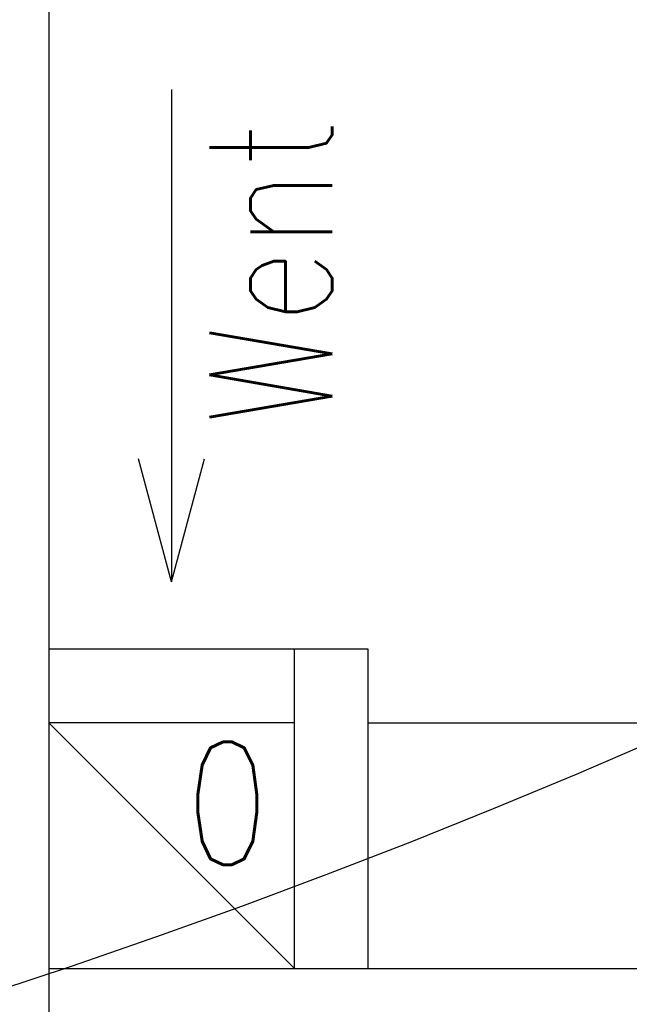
# Model space of a CAD drawing. Header units: millimetres. Extents: x 42924 to 92944, y -369470 to -179866.
# Tile 34 of 256: x 46361 to 46410, y -182070 to -181989. Entities that reach past the tile are written whole.
import ezdxf

# ---------------------------------------------------------------- set-up
doc = ezdxf.new("R2010")
doc.units = ezdxf.units.MM
for name, color, linetype in [('!! 0_ Istn-sciany', 8, 'Continuous'), ('!! 0_ Istn-widok', 8, 'Continuous'), ('!! 0_Istn-went', 8, 'Continuous'), ('!! 2 ZABUDOWA GK-MDF', 8, 'Continuous')]:
    doc.layers.add(name, color=color, linetype=linetype)
doc.layers.add('E_SAP_ZASIĘG', color=150, linetype='Continuous', plot=False)
doc.styles.add('ARCHETYP', font='romans.shx', dxfattribs={"height": 15})

msp = doc.modelspace()

# ---------------------------------------------------------------- linework, layer by layer
at = {"layer": '!! 0_ Istn-sciany'}
for points in [[(46363.12722, -181904.72377), (46363.12722, -182046.72377)], [(46383.12722, -182066.72377), (46383.12722, -182040.72377)], [(46389.12722, -182040.72377), (46383.12722, -182040.72377)], [(46389.12722, -182046.72377), (46389.12722, -182040.72377)], [(46363.12722, -182046.72377), (46363.12722, -182066.72377)], [(46389.12722, -182066.72377), (46389.12722, -182046.72377)], [(46363.12722, -182066.72377), (46383.12722, -182066.72377)], [(46389.12722, -182066.72377), (46503.12722, -182066.72377)]]:
    msp.add_lwpolyline(points, dxfattribs=at)
at = {"layer": '!! 0_ Istn-widok'}
for points in [[(46363.12722, -182066.72377), (46363.12722, -182078.72377)], [(46383.12722, -182066.72377), (46389.12722, -182066.72377)]]:
    msp.add_lwpolyline(points, dxfattribs=at)
at = {"layer": '!! 0_Istn-went'}
for points in [[(46373.12722, -181995.18317), (46373.12722, -182035.2297)], [(46373.12722, -182035.2297), (46370.44773, -182025.2297)], [(46373.12722, -182035.2297), (46375.80671, -182025.2297)], [(46383.12722, -182040.72377), (46363.12722, -182040.72377)], [(46363.12722, -182046.72377), (46383.12722, -182066.72377)]]:
    msp.add_lwpolyline(points, dxfattribs=at)
msp.add_lwpolyline([(46363.12722, -182066.72377), (46383.12722, -182066.72377), (46383.12722, -182046.72377), (46363.12722, -182046.72377)], close=True, dxfattribs=at)
at = {"layer": '!! 2 ZABUDOWA GK-MDF'}
msp.add_lwpolyline([(46389.12722, -182046.72377), (46503.12722, -182046.72377)], dxfattribs=at)
at = {"layer": 'E_SAP_ZASIĘG'}
for centre in [(46172.51188, -181498.06894), (46802.53248, -181498.06894)]:
    msp.add_circle(centre, 600, dxfattribs=at)

# ---------------------------------------------------------------- texts
at = {"layer": '!! 0_Istn-went', "style": 'ARCHETYP', "width": 0.8}
for s, rotation, p in [('Went', 90, (46386.20406, -182022.51919)), ('0', 0, (46374.24779, -182058.26344))]:
    msp.add_text(s, height=10, rotation=rotation, dxfattribs=at).set_placement(p)

doc.saveas('drawing.dxf')
